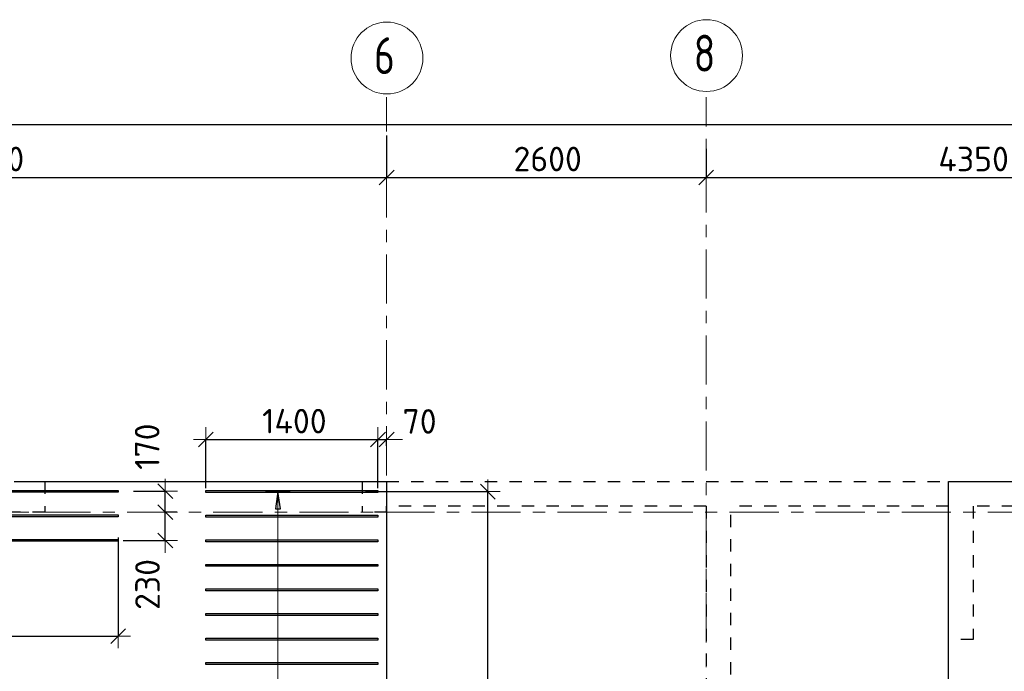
# Model space of a CAD drawing. Header units: metres. Extents: x -38 to 97, y -15 to 21.
# Tile 25 of 256: x 16.09 to 24.1, y 15.1 to 20.41. Entities that reach past the tile are written whole.
import ezdxf

# ---------------------------------------------------------------- set-up
doc = ezdxf.new("R2010")
doc.units = ezdxf.units.M
doc.header["$PDMODE"] = 65
for name, pattern in [('______11', [0.5, 0.4, -0.05, 0, -0.05]), ('______2', [0.0405, 0.03, -0.0105]), ('______5', [1.1, 0.8, -0.1, 0.1, -0.1])]:
    doc.linetypes.add(name, pattern=pattern)
for name, color, linetype, lineweight in [('XR$2$Осевая линия (1)', 7, '______5', 13), ('XR$2$Размерная линия (1)', 7, 'Continuous', 13), ('XR$6$Перекрытие (1)', 7, 'Continuous', 35), ('XR$6$Размерная линия (1)', 7, 'Continuous', 13)]:
    doc.layers.add(name, color=color, linetype=linetype, lineweight=lineweight)
doc.layers.add('XR$6$Арм.стержн.Доп. Арм верхн.зоны Х', color=7, linetype='Continuous', lineweight=35, true_color=0x8c8cff)
doc.layers.add('XR$7$Стена_ бетон несущ.', color=7, linetype='Continuous', lineweight=70, true_color=0xb4b496)
doc.styles.add('ISOCPEUR', font='txt')
doc.dimstyles.new('DIMSTYLE_3', dxfattribs={"dimtxt": 0.2, "dimasz": 0.2, "dimexe": 0, "dimexo": 0, "dimgap": 0.1, "dimtad": 2, "dimdec": 0, "dimlfac": 1000, "dimrnd": 5, "dimzin": 12, "dimdsep": 46, "dimtxsty": 'ISOCPEUR', "dimblk1": 'ALL_ML_STRICH', "dimblk2": 'ALL_ML_STRICH', "dimsah": 1, "dimcen": 0, "dimclrd": 7, "dimclre": 256, "dimclrt": 7, "dimadec": 0, "dimazin": 0, "dimtfac": 1, "dimtdec": 0, "dimtix": 1, "dimtmove": 2, "dimatfit": 3, "dimfxl": 0, "dimtzin": 0, "dimlwd": 0, "dimlwe": -3, "dimarcsym": 0})
doc.dimstyles.new('DIMSTYLE_36', dxfattribs={"dimtxt": 0.2, "dimasz": 0.2, "dimexe": 0, "dimexo": 0, "dimgap": 0.1, "dimtad": 2, "dimdec": 0, "dimlfac": 1000, "dimrnd": 5, "dimzin": 12, "dimdsep": 46, "dimtxsty": 'ISOCPEUR', "dimblk1": 'ALL_ML_STRICH', "dimblk2": 'ALL_ML_STRICH', "dimsah": 1, "dimcen": 0, "dimclrd": 7, "dimclre": 256, "dimclrt": 7, "dimadec": 0, "dimazin": 0, "dimtfac": 1, "dimtdec": 0, "dimtix": 1, "dimtmove": 2, "dimatfit": 3, "dimfxl": 0, "dimtvp": 1.2, "dimtzin": 0, "dimlwd": 0, "dimlwe": -3, "dimarcsym": 0})

# ---------------------------------------------------------------- blocks, each defined once
blk = doc.blocks.new('ALL_ML_STRICH')
at = {"color": 0, "linetype": 'ByBlock', "lineweight": -2}
for p, q in [((0, -0.5), (0, 0.5)), ((-1, 0), (0.5, 0)), ((-0.3, -0.3), (0.3, 0.3))]:
    blk.add_line(p, q, dxfattribs=at)
blk = doc.blocks.new('*D11')
at = {"layer": 'DEFPOINTS', "color": 7, "linetype": 'Continuous', "lineweight": 13, "transparency": 33554687}
for p in [(0.5, 19.5574), (0.5, 19.3768), (61.6, 17.1197)]:
    blk.add_point(p, dxfattribs=at)
at = {"layer": 'XR$2$Размерная линия (1)', "color": 9, "linetype": 'Continuous', "lineweight": -2, "true_color": 0xc7c7c7, "transparency": 33554687}
for p, q in [((0.5, 19.3568), (0.5, 19.5574)), ((61.6, 17.1397), (61.6, 19.5574))]:
    blk.add_line(p, q, dxfattribs=at)
at = {"layer": 'XR$2$Размерная линия (1)', "color": 7, "linetype": 'Continuous', "lineweight": -2, "transparency": 33554687}
blk.add_line((0.5, 19.5574), (61.6, 19.5574), dxfattribs=at)
at = {"layer": 'XR$2$Размерная линия (1)', "color": 7, "linetype": 'Continuous', "lineweight": 13, "transparency": 33554687, "xscale": 0.2, "yscale": 0.2, "zscale": 0.2, "rotation": 180}
blk.add_blockref('ALL_ML_STRICH', (0.5, 19.5574), dxfattribs=at)
at = {"layer": 'XR$2$Размерная линия (1)', "color": 7, "linetype": 'Continuous', "lineweight": 13, "transparency": 33554687, "xscale": 0.2, "yscale": 0.2, "zscale": 0.2}
blk.add_blockref('ALL_ML_STRICH', (61.6, 19.5574), dxfattribs=at)
at = {"layer": 'XR$2$Размерная линия (1)', "color": 7, "linetype": 'Continuous', "lineweight": 13, "transparency": 33554687, "insert": (31.1, 19.7074), "char_height": 0.2, "width": 1, "attachment_point": 5, "style": 'ISOCPEUR'}
blk.add_mtext('\\A1;{61100}', dxfattribs=at)
blk = doc.blocks.new('*D29')
at = {"layer": 'DEFPOINTS', "color": 7, "linetype": 'Continuous', "lineweight": 13, "transparency": 33554687}
for p in [(19.08, 19.4874), (12.6, 19.1261), (12.6, 19.0612)]:
    blk.add_point(p, dxfattribs=at)
at = {"layer": 'XR$2$Размерная линия (1)', "color": 9, "linetype": 'Continuous', "lineweight": -2, "true_color": 0xc7c7c7, "transparency": 33554687}
for p, q in [((19.08, 19.4674), (19.08, 19.1261)), ((12.6, 19.0812), (12.6, 19.1261))]:
    blk.add_line(p, q, dxfattribs=at)
at = {"layer": 'XR$2$Размерная линия (1)', "color": 7, "linetype": 'Continuous', "lineweight": -2, "transparency": 33554687}
blk.add_line((12.6, 19.1261), (19.08, 19.1261), dxfattribs=at)
at = {"layer": 'XR$2$Размерная линия (1)', "color": 7, "linetype": 'Continuous', "lineweight": 13, "transparency": 33554687, "xscale": 0.2, "yscale": 0.2, "zscale": 0.2, "rotation": 180}
blk.add_blockref('ALL_ML_STRICH', (12.6, 19.1261), dxfattribs=at)
at = {"layer": 'XR$2$Размерная линия (1)', "color": 7, "linetype": 'Continuous', "lineweight": 13, "transparency": 33554687, "xscale": 0.2, "yscale": 0.2, "zscale": 0.2}
blk.add_blockref('ALL_ML_STRICH', (19.08, 19.1261), dxfattribs=at)
at = {"layer": 'XR$2$Размерная линия (1)', "color": 7, "linetype": 'Continuous', "lineweight": 13, "transparency": 33554687, "insert": (15.84, 19.2761), "char_height": 0.2, "width": 0.8, "attachment_point": 5, "style": 'ISOCPEUR'}
blk.add_mtext('\\A1;{6480}', dxfattribs=at)
blk = doc.blocks.new('*D30')
at = {"layer": 'DEFPOINTS', "color": 7, "linetype": 'Continuous', "lineweight": 13, "transparency": 33554687}
for p in [(19.08, 19.4874), (21.68, 19.379), (19.08, 19.1261)]:
    blk.add_point(p, dxfattribs=at)
at = {"layer": 'XR$2$Размерная линия (1)', "color": 9, "linetype": 'Continuous', "lineweight": -2, "true_color": 0xc7c7c7, "transparency": 33554687}
for p, q in [((19.08, 19.4674), (19.08, 19.1261)), ((21.68, 19.359), (21.68, 19.1261))]:
    blk.add_line(p, q, dxfattribs=at)
at = {"layer": 'XR$2$Размерная линия (1)', "color": 7, "linetype": 'Continuous', "lineweight": -2, "transparency": 33554687}
blk.add_line((19.08, 19.1261), (21.68, 19.1261), dxfattribs=at)
at = {"layer": 'XR$2$Размерная линия (1)', "color": 7, "linetype": 'Continuous', "lineweight": 13, "transparency": 33554687, "xscale": 0.2, "yscale": 0.2, "zscale": 0.2, "rotation": 180}
blk.add_blockref('ALL_ML_STRICH', (19.08, 19.1261), dxfattribs=at)
at = {"layer": 'XR$2$Размерная линия (1)', "color": 7, "linetype": 'Continuous', "lineweight": 13, "transparency": 33554687, "xscale": 0.2, "yscale": 0.2, "zscale": 0.2}
blk.add_blockref('ALL_ML_STRICH', (21.68, 19.1261), dxfattribs=at)
at = {"layer": 'XR$2$Размерная линия (1)', "color": 7, "linetype": 'Continuous', "lineweight": 13, "transparency": 33554687, "insert": (20.39, 19.2761), "char_height": 0.2, "width": 0.8, "attachment_point": 5, "style": 'ISOCPEUR'}
blk.add_mtext('\\A1;{2600}', dxfattribs=at)
blk = doc.blocks.new('*D31')
at = {"layer": 'DEFPOINTS', "color": 7, "linetype": 'Continuous', "lineweight": 13, "transparency": 33554687}
for p in [(21.68, 19.379), (26.03, 19.379), (21.68, 19.1261)]:
    blk.add_point(p, dxfattribs=at)
at = {"layer": 'XR$2$Размерная линия (1)', "color": 9, "linetype": 'Continuous', "lineweight": -2, "true_color": 0xc7c7c7, "transparency": 33554687}
for p, q in [((21.68, 19.359), (21.68, 19.1261)), ((26.03, 19.359), (26.03, 19.1261))]:
    blk.add_line(p, q, dxfattribs=at)
at = {"layer": 'XR$2$Размерная линия (1)', "color": 7, "linetype": 'Continuous', "lineweight": -2, "transparency": 33554687}
blk.add_line((21.68, 19.1261), (26.03, 19.1261), dxfattribs=at)
at = {"layer": 'XR$2$Размерная линия (1)', "color": 7, "linetype": 'Continuous', "lineweight": 13, "transparency": 33554687, "xscale": 0.2, "yscale": 0.2, "zscale": 0.2, "rotation": 180}
blk.add_blockref('ALL_ML_STRICH', (21.68, 19.1261), dxfattribs=at)
at = {"layer": 'XR$2$Размерная линия (1)', "color": 7, "linetype": 'Continuous', "lineweight": 13, "transparency": 33554687, "xscale": 0.2, "yscale": 0.2, "zscale": 0.2}
blk.add_blockref('ALL_ML_STRICH', (26.03, 19.1261), dxfattribs=at)
at = {"layer": 'XR$2$Размерная линия (1)', "color": 7, "linetype": 'Continuous', "lineweight": 13, "transparency": 33554687, "insert": (23.855, 19.2761), "char_height": 0.2, "width": 0.8, "attachment_point": 5, "style": 'ISOCPEUR'}
blk.add_mtext('\\A1;{4350}', dxfattribs=at)
blk = doc.blocks.new('*D1263')
at = {"layer": 'DEFPOINTS', "color": 7, "linetype": 'Continuous', "lineweight": 13, "transparency": 33554687}
for p in [(13.9452, 16.2685), (16.8952, 16.2135), (13.9452, 15.3922)]:
    blk.add_point(p, dxfattribs=at)
at = {"layer": 'XR$6$Размерная линия (1)', "color": 9, "linetype": 'Continuous', "lineweight": -2, "true_color": 0xc7c7c7, "transparency": 33554687}
for p, q in [((13.9452, 16.2485), (13.9452, 15.3922)), ((16.8952, 16.1935), (16.8952, 15.3922))]:
    blk.add_line(p, q, dxfattribs=at)
at = {"layer": 'XR$6$Размерная линия (1)', "color": 7, "linetype": 'Continuous', "lineweight": -2, "transparency": 33554687}
blk.add_line((13.9452, 15.3922), (16.8952, 15.3922), dxfattribs=at)
at = {"layer": 'XR$6$Размерная линия (1)', "color": 7, "linetype": 'Continuous', "lineweight": 13, "transparency": 33554687, "xscale": 0.2, "yscale": 0.2, "zscale": 0.2, "rotation": 180}
blk.add_blockref('ALL_ML_STRICH', (13.9452, 15.3922), dxfattribs=at)
at = {"layer": 'XR$6$Размерная линия (1)', "color": 7, "linetype": 'Continuous', "lineweight": 13, "transparency": 33554687, "xscale": 0.2, "yscale": 0.2, "zscale": 0.2}
blk.add_blockref('ALL_ML_STRICH', (16.8952, 15.3922), dxfattribs=at)
at = {"layer": 'XR$6$Размерная линия (1)', "color": 7, "linetype": 'Continuous', "lineweight": 13, "transparency": 33554687, "insert": (15.4302, 15.5422), "char_height": 0.2, "width": 0.8, "attachment_point": 5, "style": 'ISOCPEUR'}
blk.add_mtext('\\A1;{2950}', dxfattribs=at)
blk = doc.blocks.new('*D1264')
at = {"layer": 'DEFPOINTS', "color": 7, "linetype": 'Continuous', "lineweight": 13, "transparency": 33554687}
for p in [(17.394, 16.4), (16.9165, 16.1709), (17.2794, 16.1709)]:
    blk.add_point(p, dxfattribs=at)
at = {"layer": 'XR$6$Размерная линия (1)', "color": 9, "linetype": 'Continuous', "lineweight": -2, "true_color": 0xc7c7c7, "transparency": 33554687}
for p, q in [((17.374, 16.4), (17.2794, 16.4)), ((16.9365, 16.1709), (17.2794, 16.1709))]:
    blk.add_line(p, q, dxfattribs=at)
at = {"layer": 'XR$6$Размерная линия (1)', "color": 7, "linetype": 'Continuous', "lineweight": -2, "transparency": 33554687}
blk.add_line((17.2794, 16.1709), (17.2794, 16.4), dxfattribs=at)
at = {"layer": 'XR$6$Размерная линия (1)', "color": 7, "linetype": 'Continuous', "lineweight": 13, "transparency": 33554687, "xscale": 0.2, "yscale": 0.2, "zscale": 0.2}
for p, rotation in [((17.2794, 16.4), 90), ((17.2794, 16.1709), 270)]:
    blk.add_blockref('ALL_ML_STRICH', p, dxfattribs=dict(at, rotation=rotation))
at = {"layer": 'XR$6$Размерная линия (1)', "color": 7, "linetype": 'Continuous', "lineweight": 13, "transparency": 33554687, "insert": (17.1345, 15.8121), "char_height": 0.2, "width": 0.6, "attachment_point": 5, "rotation": 90, "style": 'ISOCPEUR'}
blk.add_mtext('\\A1;{230}', dxfattribs=at)
blk = doc.blocks.new('*D1265')
at = {"layer": 'DEFPOINTS', "color": 7, "linetype": 'Continuous', "lineweight": 13, "transparency": 33554687}
for p in [(16.9996, 16.5709), (17.2794, 16.4), (17.394, 16.4)]:
    blk.add_point(p, dxfattribs=at)
at = {"layer": 'XR$6$Размерная линия (1)', "color": 9, "linetype": 'Continuous', "lineweight": -2, "true_color": 0xc7c7c7, "transparency": 33554687}
for p, q in [((17.0196, 16.5709), (17.2794, 16.5709)), ((17.374, 16.4), (17.2794, 16.4))]:
    blk.add_line(p, q, dxfattribs=at)
at = {"layer": 'XR$6$Размерная линия (1)', "color": 7, "linetype": 'Continuous', "lineweight": -2, "transparency": 33554687}
blk.add_line((17.2794, 16.4), (17.2794, 16.5709), dxfattribs=at)
at = {"layer": 'XR$6$Размерная линия (1)', "color": 7, "linetype": 'Continuous', "lineweight": 13, "transparency": 33554687, "xscale": 0.2, "yscale": 0.2, "zscale": 0.2}
for p, rotation in [((17.2794, 16.5709), 90), ((17.2794, 16.4), 270)]:
    blk.add_blockref('ALL_ML_STRICH', p, dxfattribs=dict(at, rotation=rotation))
at = {"layer": 'XR$6$Размерная линия (1)', "color": 7, "linetype": 'Continuous', "lineweight": 13, "transparency": 33554687, "insert": (17.1317, 16.9343), "char_height": 0.2, "width": 0.6, "attachment_point": 5, "rotation": 90, "style": 'ISOCPEUR'}
blk.add_mtext('\\A1;{170}', dxfattribs=at)
blk = doc.blocks.new('*D1266')
at = {"layer": 'DEFPOINTS', "color": 7, "linetype": 'Continuous', "lineweight": 13, "transparency": 33554687}
for p in [(17.6094, 16.992), (17.6094, 16.5759), (19.0094, 16.5759)]:
    blk.add_point(p, dxfattribs=at)
at = {"layer": 'XR$6$Размерная линия (1)', "color": 9, "linetype": 'Continuous', "lineweight": -2, "true_color": 0xc7c7c7, "transparency": 33554687}
for p, q in [((17.6094, 16.5959), (17.6094, 16.992)), ((19.0094, 16.5959), (19.0094, 16.992))]:
    blk.add_line(p, q, dxfattribs=at)
at = {"layer": 'XR$6$Размерная линия (1)', "color": 7, "linetype": 'Continuous', "lineweight": -2, "transparency": 33554687}
blk.add_line((17.6094, 16.992), (19.0094, 16.992), dxfattribs=at)
at = {"layer": 'XR$6$Размерная линия (1)', "color": 7, "linetype": 'Continuous', "lineweight": 13, "transparency": 33554687, "xscale": 0.2, "yscale": 0.2, "zscale": 0.2, "rotation": 180}
blk.add_blockref('ALL_ML_STRICH', (17.6094, 16.992), dxfattribs=at)
at = {"layer": 'XR$6$Размерная линия (1)', "color": 7, "linetype": 'Continuous', "lineweight": 13, "transparency": 33554687, "xscale": 0.2, "yscale": 0.2, "zscale": 0.2}
blk.add_blockref('ALL_ML_STRICH', (19.0094, 16.992), dxfattribs=at)
at = {"layer": 'XR$6$Размерная линия (1)', "color": 7, "linetype": 'Continuous', "lineweight": 13, "transparency": 33554687, "insert": (18.3294, 17.142), "char_height": 0.2, "width": 0.8, "attachment_point": 5, "style": 'ISOCPEUR'}
blk.add_mtext('\\A1;{1400}', dxfattribs=at)
blk = doc.blocks.new('*D1267')
at = {"layer": 'DEFPOINTS', "color": 7, "linetype": 'Continuous', "lineweight": 13, "transparency": 33554687}
for p in [(19.0094, 16.992), (19.08, 16.9197), (19.0094, 16.5759)]:
    blk.add_point(p, dxfattribs=at)
at = {"layer": 'XR$6$Размерная линия (1)', "color": 9, "linetype": 'Continuous', "lineweight": -2, "true_color": 0xc7c7c7, "transparency": 33554687}
for p, q in [((19.0094, 16.5959), (19.0094, 16.992)), ((19.08, 16.9397), (19.08, 16.992))]:
    blk.add_line(p, q, dxfattribs=at)
at = {"layer": 'XR$6$Размерная линия (1)', "color": 7, "linetype": 'Continuous', "lineweight": -2, "transparency": 33554687}
blk.add_line((19.0094, 16.992), (19.08, 16.992), dxfattribs=at)
at = {"layer": 'XR$6$Размерная линия (1)', "color": 7, "linetype": 'Continuous', "lineweight": 13, "transparency": 33554687, "xscale": 0.2, "yscale": 0.2, "zscale": 0.2}
blk.add_blockref('ALL_ML_STRICH', (19.08, 16.992), dxfattribs=at)
at = {"layer": 'XR$6$Размерная линия (1)', "color": 7, "linetype": 'Continuous', "lineweight": 13, "transparency": 33554687, "xscale": 0.2, "yscale": 0.2, "zscale": 0.2, "rotation": 180}
blk.add_blockref('ALL_ML_STRICH', (19.0094, 16.992), dxfattribs=at)
at = {"layer": 'XR$6$Размерная линия (1)', "color": 7, "linetype": 'Continuous', "lineweight": 13, "transparency": 33554687, "insert": (19.3478, 17.1397), "char_height": 0.2, "width": 0.4, "attachment_point": 5, "style": 'ISOCPEUR'}
blk.add_mtext('\\A1;{70}', dxfattribs=at)
blk = doc.blocks.new('*D1349')
at = {"layer": 'DEFPOINTS', "color": 7, "linetype": 'Continuous', "lineweight": 13, "transparency": 33554687}
for p in [(18.8889, 16.5679), (19.2065, 12.8), (19.9026, 12.8)]:
    blk.add_point(p, dxfattribs=at)
at = {"layer": 'XR$6$Размерная линия (1)', "color": 9, "linetype": 'Continuous', "lineweight": -2, "true_color": 0xc7c7c7, "transparency": 33554687}
for p, q in [((18.9089, 16.5679), (19.9026, 16.5679)), ((19.2265, 12.8), (19.9026, 12.8))]:
    blk.add_line(p, q, dxfattribs=at)
at = {"layer": 'XR$6$Размерная линия (1)', "color": 7, "linetype": 'Continuous', "lineweight": -2, "transparency": 33554687}
blk.add_line((19.9026, 12.8), (19.9026, 16.5679), dxfattribs=at)
at = {"layer": 'XR$6$Размерная линия (1)', "color": 7, "linetype": 'Continuous', "lineweight": 13, "transparency": 33554687, "xscale": 0.2, "yscale": 0.2, "zscale": 0.2}
for p, rotation in [((19.9026, 16.5679), 90), ((19.9026, 12.8), 270)]:
    blk.add_blockref('ALL_ML_STRICH', p, dxfattribs=dict(at, rotation=rotation))
at = {"layer": 'XR$6$Размерная линия (1)', "color": 7, "linetype": 'Continuous', "lineweight": 13, "transparency": 33554687, "insert": (19.7526, 14.694), "char_height": 0.2, "width": 0.8, "attachment_point": 5, "rotation": 90, "style": 'ISOCPEUR'}
blk.add_mtext('\\A1;{3770}', dxfattribs=at)

msp = doc.modelspace()

# ---------------------------------------------------------------- linework, layer by layer
at = {"layer": 'XR$2$Осевая линия (1)', "color": 253, "linetype": '______11', "lineweight": 13, "true_color": 0xa0a0a0, "transparency": 33554687}
for p, q in [((19.08, 7.6), (19.08, 19.78)), ((21.68, 8.34), (21.68, 19.78)), ((-2.63, 16.4), (62.6, 16.4))]:
    msp.add_line(p, q, dxfattribs=at)
at = {"layer": 'XR$2$Осевая линия (1)', "color": 7, "linetype": 'Continuous', "lineweight": 13, "transparency": 33554687}
for centre in [(19.0824, 20.0981), (21.6824, 20.1181)]:
    msp.add_circle(centre, 0.2924, dxfattribs=at)
at = {"layer": 'XR$6$Арм.стержн.Доп. Арм верхн.зоны Х', "color": 253, "linetype": 'Continuous', "lineweight": -3, "true_color": 0xa0a0a0, "transparency": 33554687}
for q in [(18.0955, 16.5679), (18.2955, 16.5679)]:
    msp.add_line((18.1955, 16.5679), q, dxfattribs=at)
at = {"layer": 'XR$6$Арм.стержн.Доп. Арм верхн.зоны Х', "color": 7, "linetype": 'Continuous', "lineweight": 25, "transparency": 33554687}
for p, q in [((18.1955, 16.5679), (18.1755, 16.4279)), ((18.2155, 16.4279), (18.1955, 16.5679)), ((18.1755, 16.4279), (18.2155, 16.4279))]:
    msp.add_line(p, q, dxfattribs=at)
at = {"layer": 'XR$6$Арм.стержн.Доп. Арм верхн.зоны Х', "color": 7, "linetype": 'Continuous', "lineweight": 13, "transparency": 33554687}
for p in [(18.1955, 16.5679), (18.1955, 12.3679)]:
    msp.add_line(p, (18.1955, 16.5679), dxfattribs=at)
at = {"layer": 'XR$6$Арм.стержн.Доп. Арм верхн.зоны Х', "color": 7, "linetype": 'Continuous', "lineweight": 25, "transparency": 33554687}
for points in [[(16.8952, 16.5639), (13.9452, 16.5639), (13.9452, 16.5779), (16.8952, 16.5779), (16.8952, 16.5639)], [(19.0094, 16.5599), (17.6094, 16.5599), (17.6094, 16.5759), (19.0094, 16.5759), (19.0094, 16.5599)], [(16.8952, 16.3639), (13.9452, 16.3639), (13.9452, 16.3779), (16.8952, 16.3779), (16.8952, 16.3639)], [(19.0094, 16.3599), (17.6094, 16.3599), (17.6094, 16.3759), (19.0094, 16.3759), (19.0094, 16.3599)], [(16.8952, 16.1639), (13.9452, 16.1639), (13.9452, 16.1779), (16.8952, 16.1779), (16.8952, 16.1639)], [(19.0094, 16.1599), (17.6094, 16.1599), (17.6094, 16.1759), (19.0094, 16.1759), (19.0094, 16.1599)], [(19.0094, 15.9599), (17.6094, 15.9599), (17.6094, 15.9759), (19.0094, 15.9759), (19.0094, 15.9599)], [(19.0094, 15.7599), (17.6094, 15.7599), (17.6094, 15.7759), (19.0094, 15.7759), (19.0094, 15.7599)], [(19.0094, 15.5599), (17.6094, 15.5599), (17.6094, 15.5759), (19.0094, 15.5759), (19.0094, 15.5599)], [(19.0094, 15.3599), (17.6094, 15.3599), (17.6094, 15.3759), (19.0094, 15.3759), (19.0094, 15.3599)], [(19.0094, 15.1599), (17.6094, 15.1599), (17.6094, 15.1759), (19.0094, 15.1759), (19.0094, 15.1599)]]:
    msp.add_lwpolyline(points, dxfattribs=at)
at = {"layer": 'XR$6$Перекрытие (1)', "color": 7, "linetype": 'Continuous', "lineweight": 25, "transparency": 33554687}
for p, q in [((16.0498, 16.6502), (19.08, 16.6502)), ((19.08, 16.6502), (19.08, 12.3503)), ((23.6503, 11.7903), (23.6503, 16.6502)), ((23.6503, 16.6502), (32.675, 16.6502))]:
    msp.add_line(p, q, dxfattribs=at)
at = {"layer": 'XR$7$Стена_ бетон несущ.', "color": 253, "linetype": '______2', "lineweight": -3, "true_color": 0xa0a0a0, "transparency": 33554687}
for p, q in [((18.88, 16.65), (24.185, 16.65)), ((18.88, 16.65), (18.88, 16.4)), ((19.08, 16.4), (19.08, 16.45)), ((21.68, 16.45), (19.08, 16.45)), ((21.68, 16.45), (21.68, 10.8)), ((21.88, 13.68), (21.88, 16.45)), ((23.6503, 16.45), (21.88, 16.45)), ((23.6503, 15.365), (23.6503, 16.45)), ((24.185, 16.45), (23.8503, 16.45)), ((23.8503, 16.45), (23.8503, 15.365)), ((19.08, 16.4), (18.88, 16.4)), ((23.8503, 15.365), (23.6503, 15.365))]:
    msp.add_line(p, q, dxfattribs=at)
msp.add_lwpolyline([(15.3, 16.65), (16.3, 16.65), (16.3, 16.4), (15.3, 16.4), (15.3, 16.65)], close=True, dxfattribs=at)

# ---------------------------------------------------------------- texts
at = {"layer": 'XR$2$Осевая линия (1)', "color": 7, "linetype": 'Continuous', "lineweight": 13, "transparency": 33554687, "char_height": 0.3, "width": 0.326407, "attachment_point": 7, "style": 'ISOCPEUR'}
for s, insert in [('\\W0.78;6', (18.9774, 19.9676)), ('\\W0.78;8', (21.5774, 19.9876))]:
    msp.add_mtext(s, dxfattribs=dict(at, insert=insert))

# ---------------------------------------------------------------- dimensions: what is measured, and where the dimension line sits
at = {"layer": 'XR$2$Размерная линия (1)', "color": 7, "linetype": 'Continuous', "lineweight": 13, "transparency": 33554687}
for base, p1, p2, picture, middle in [((61.6, 19.5574), (0.5, 19.3568), (61.6, 17.1397), '*D11', (31.1, 19.7074)), ((19.08, 19.1261), (12.6, 19.0812), (19.08, 19.4674), '*D29', (15.84, 19.2761)), ((21.68, 19.1261), (19.08, 19.4674), (21.68, 19.359), '*D30', (20.39, 19.2761)), ((26.03, 19.1261), (21.68, 19.359), (26.03, 19.359), '*D31', (23.855, 19.2761))]:
    dim = msp.add_linear_dim(base=base, p1=p1, p2=p2, dimstyle='DIMSTYLE_3', override={"dimpost": '<>', "dimclrd": 7, "dimclre": 9, "dimclrt": 7, "dimlwd": 0, "dimlwe": 65533}, dxfattribs=at)
    dim.commit()
    dim.dimension.update_dxf_attribs({"geometry": picture, "text_midpoint": middle, "dimtype": 160})
at = {"layer": 'XR$6$Размерная линия (1)', "color": 7, "linetype": 'Continuous', "lineweight": 13, "transparency": 33554687}
for base, p1, p2, dimstyle, picture, middle in [((17.2794, 16.5709), (17.374, 16.4), (17.0196, 16.5709), 'DIMSTYLE_36', '*D1265', (17.1317, 16.9343)), ((19.9026, 16.5679), (19.2265, 12.8), (18.9089, 16.5679), 'DIMSTYLE_3', '*D1349', (19.7526, 14.694)), ((17.2794, 16.4), (16.9365, 16.1709), (17.374, 16.4), 'DIMSTYLE_36', '*D1264', (17.1345, 15.8121))]:
    dim = msp.add_linear_dim(base=base, p1=p1, p2=p2, angle=90, dimstyle=dimstyle, override={"dimpost": '<>', "dimclrd": 7, "dimclre": 9, "dimclrt": 7, "dimlwd": 0, "dimlwe": 65533}, dxfattribs=at)
    dim.commit()
    dim.dimension.update_dxf_attribs({"geometry": picture, "text_midpoint": middle, "dimtype": 160})
for base, p1, p2, dimstyle, picture, middle in [((19.0094, 16.992), (17.6094, 16.5959), (19.0094, 16.5959), 'DIMSTYLE_3', '*D1266', (18.3294, 17.142)), ((19.08, 16.992), (19.0094, 16.5959), (19.08, 16.9397), 'DIMSTYLE_36', '*D1267', (19.3478, 17.1397)), ((16.8952, 15.3922), (13.9452, 16.2485), (16.8952, 16.1935), 'DIMSTYLE_3', '*D1263', (15.4302, 15.5422))]:
    dim = msp.add_linear_dim(base=base, p1=p1, p2=p2, dimstyle=dimstyle, override={"dimpost": '<>', "dimclrd": 7, "dimclre": 9, "dimclrt": 7, "dimlwd": 0, "dimlwe": 65533}, dxfattribs=at)
    dim.commit()
    dim.dimension.update_dxf_attribs({"geometry": picture, "text_midpoint": middle, "dimtype": 160})

doc.saveas('drawing.dxf')
